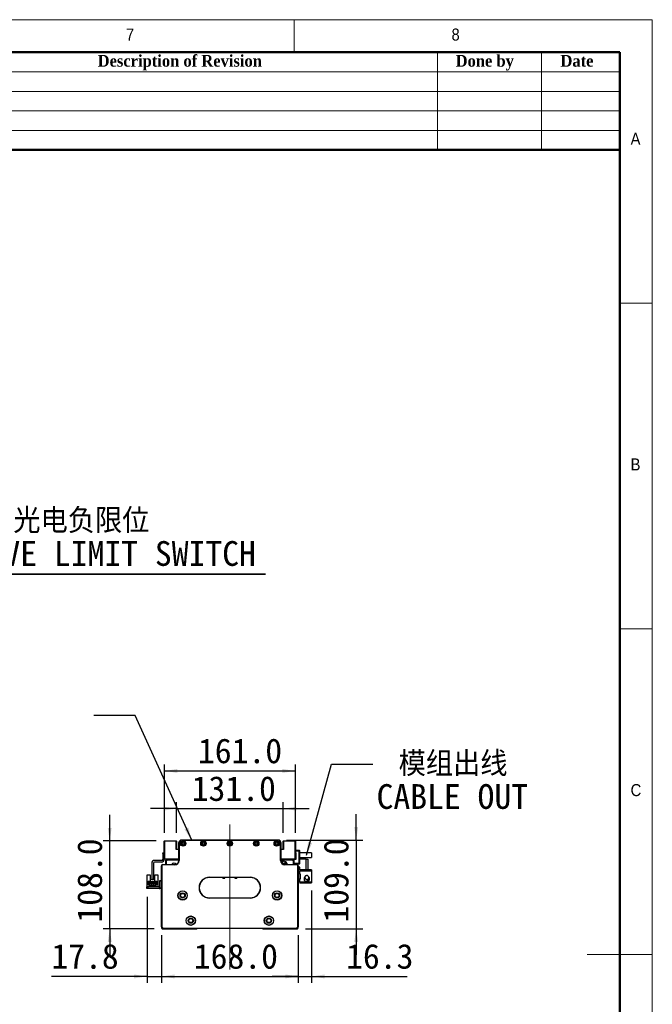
# Model space of a CAD drawing. Header units: millimetres. Extents: x 40 to 3320, y 40 to 2336.
# Tile 8 of 8: x 2543 to 3320, y 1127 to 2336. Entities that reach past the tile are written whole.
import ezdxf

# ---------------------------------------------------------------- set-up
doc = ezdxf.new("R2010")
doc.units = ezdxf.units.MM
doc.header["$LTSCALE"] = 8
doc.linetypes.add('CENTERX2', pattern=[20.32, 12.7, -2.54, 2.54, -2.54])
doc.layers.add('DIMNS', color=7, linetype='Continuous')
doc.styles.add('SLDTEXTSTYLE0', font='Gothic.ttf', dxfattribs={"width": 0.913})
doc.styles.add('SLDTEXTSTYLE1', font='timesbd.ttf', dxfattribs={"width": 0.933})
doc.styles.add('SLDTEXTSTYLE7', font='txt')
doc.styles.add('SLDTEXTSTYLE8', font='txt', dxfattribs={"bigfont": 'bigfont'})
doc.dimstyles.new('SLDDIMSTYLE0', dxfattribs={"dimtxt": 30.4, "dimasz": 16, "dimexe": 0, "dimexo": 0.0625, "dimgap": 7.6, "dimtad": 2, "dimdec": 1, "dimrnd": 1e-09, "dimzin": 4, "dimdsep": 46, "dimtxsty": 'SLDTEXTSTYLE7', "dimsah": 1, "dimcen": 0.09, "dimadec": 0, "dimazin": 1, "dimtfac": 1, "dimtdec": 1, "dimtmove": 0, "dimatfit": 0, "dimfxl": 0, "dimfrac": 2, "dimtolj": 1, "dimtzin": 12, "dimarcsym": 0})
doc.dimstyles.new('SLDDIMSTYLE3', dxfattribs={"dimtxt": 0.18, "dimasz": 16, "dimexe": 0, "dimexo": 0.0625, "dimgap": 0, "dimtad": 0, "dimtih": 1, "dimtoh": 1, "dimdec": 0, "dimrnd": 1e-09, "dimzin": 0, "dimdsep": 46, "dimtxsty": 'Standard', "dimsah": 1, "dimcen": 0.09, "dimadec": 0, "dimazin": 0, "dimtfac": 16, "dimtdec": 0, "dimtofl": 0, "dimtmove": 0, "dimatfit": 3, "dimfxl": 0, "dimfrac": 2, "dimtolj": 1, "dimtzin": 0, "dimarcsym": 0})
doc.dimstyles.new('SLDDIMSTYLE4', dxfattribs={"dimtxt": 30.4, "dimasz": 16, "dimexe": 0, "dimexo": 0.0625, "dimgap": 7.6, "dimtad": 2, "dimdec": 1, "dimrnd": 1e-09, "dimzin": 12, "dimdsep": 46, "dimtxsty": 'SLDTEXTSTYLE7', "dimsah": 1, "dimcen": 0.09, "dimadec": 0, "dimazin": 3, "dimtfac": 1, "dimtdec": 1, "dimtmove": 0, "dimatfit": 0, "dimfxl": 0, "dimfrac": 2, "dimtolj": 1, "dimtzin": 12, "dimarcsym": 0})

# ---------------------------------------------------------------- blocks, each defined once
blk = doc.blocks.new('SW_NOTE_5')
at = {"layer": 'DIMNS', "color": 0}
for p, q in [((0, 0), (451.6, 0)), ((451.6, 0), (0, 0)), ((0, 0), (451.6, 0)), ((451.6, 0), (0, 0)), ((0, 0), (451.6, 0)), ((451.6, 0), (0, 0))]:
    blk.add_line(p, q, dxfattribs=at)
at = {"layer": 'DIMNS', "color": 0, "char_height": 30.4, "attachment_point": 2}
for s, insert, style in [('光电负限位', (225.6, 80.7), 'SLDTEXTSTYLE8'), ('NEGATIVE LIMIT SWITCH', (222.8, 40.5), 'SLDTEXTSTYLE7')]:
    blk.add_mtext(s, dxfattribs=dict(at, insert=insert, style=style))
blk = doc.blocks.new('_D_6')
at = {"layer": 'DIMNS'}
for p, q in [((2717, 1210.2), (2717, 1152.9)), ((2885, 1210.2), (2885, 1152.9)), ((2717, 1160.9), (2885, 1160.9))]:
    blk.add_line(p, q, dxfattribs=at)
for points in [[(2717, 1160.9), (2733, 1158.5), (2733, 1163.3)], [(2885, 1160.9), (2869, 1163.3), (2869, 1158.5)]]:
    blk.add_solid(points, dxfattribs=at)
at = {"layer": 'DIMNS', "insert": (2756.7, 1200.8), "char_height": 30.4, "attachment_point": 1, "style": 'SLDTEXTSTYLE7'}
blk.add_mtext('168.0', dxfattribs=at)
blk = doc.blocks.new('_D_7')
at = {"layer": 'DIMNS'}
for p, q in [((2699.2, 1258.7), (2699.2, 1152.9)), ((2717, 1211.7), (2717, 1152.9)), ((2699.2, 1160.9), (2581.7, 1160.9)), ((2699.2, 1160.9), (2717, 1160.9)), ((2717, 1160.9), (2749, 1160.9))]:
    blk.add_line(p, q, dxfattribs=at)
for points in [[(2699.2, 1160.9), (2683.2, 1163.3), (2683.2, 1158.5)], [(2717, 1160.9), (2733, 1158.5), (2733, 1163.3)]]:
    blk.add_solid(points, dxfattribs=at)
at = {"layer": 'DIMNS', "insert": (2581.7, 1200.8), "char_height": 30.4, "attachment_point": 1, "style": 'SLDTEXTSTYLE7'}
blk.add_mtext('17.8', dxfattribs=at)
blk = doc.blocks.new('_D_8')
at = {"layer": 'DIMNS'}
for p, q in [((2901.3, 1266.5), (2901.3, 1152.9)), ((2885, 1211.7), (2885, 1152.9)), ((2885, 1160.9), (2853, 1160.9)), ((2885, 1160.9), (2901.3, 1160.9)), ((2901.3, 1160.9), (3018.7, 1160.9))]:
    blk.add_line(p, q, dxfattribs=at)
for points in [[(2885, 1160.9), (2869, 1163.3), (2869, 1158.5)], [(2901.3, 1160.9), (2917.3, 1158.5), (2917.3, 1163.3)]]:
    blk.add_solid(points, dxfattribs=at)
at = {"layer": 'DIMNS', "insert": (2943.8, 1200.8), "char_height": 30.4, "attachment_point": 1, "style": 'SLDTEXTSTYLE7'}
blk.add_mtext('16.3', dxfattribs=at)
blk = doc.blocks.new('_D_9')
at = {"layer": 'DIMNS'}
for p, q in [((2956.2, 1328.4), (2956.2, 1360.4)), ((2870.6, 1328.4), (2964.2, 1328.4)), ((2956.2, 1328.4), (2956.2, 1219.4)), ((2894.1, 1219.4), (2964.2, 1219.4)), ((2956.2, 1219.4), (2956.2, 1187.4))]:
    blk.add_line(p, q, dxfattribs=at)
for points in [[(2956.2, 1328.4), (2958.6, 1344.4), (2953.8, 1344.4)], [(2956.2, 1219.4), (2953.8, 1203.4), (2958.6, 1203.4)]]:
    blk.add_solid(points, dxfattribs=at)
at = {"layer": 'DIMNS', "insert": (2916.3, 1227), "char_height": 30.4, "attachment_point": 1, "rotation": 90, "style": 'SLDTEXTSTYLE7'}
blk.add_mtext('109.0', dxfattribs=at)
blk = doc.blocks.new('_D_10')
at = {"layer": 'DIMNS'}
for p, q in [((2735.5, 1367), (2703.5, 1367)), ((2735.5, 1337.3), (2735.5, 1375)), ((2735.5, 1367), (2866.5, 1367)), ((2866.5, 1337.3), (2866.5, 1375)), ((2866.5, 1367), (2898.5, 1367))]:
    blk.add_line(p, q, dxfattribs=at)
for points in [[(2735.5, 1367), (2719.5, 1369.4), (2719.5, 1364.6)], [(2866.5, 1367), (2882.5, 1364.6), (2882.5, 1369.4)]]:
    blk.add_solid(points, dxfattribs=at)
at = {"layer": 'DIMNS', "insert": (2754.1, 1406.9), "char_height": 30.4, "attachment_point": 1, "style": 'SLDTEXTSTYLE7'}
blk.add_mtext('131.0', dxfattribs=at)
blk = doc.blocks.new('_D_11')
at = {"layer": 'DIMNS'}
for p, q in [((2720.5, 1337.3), (2720.5, 1421.3)), ((2881.5, 1337.3), (2881.5, 1421.3)), ((2720.5, 1413.3), (2881.5, 1413.3))]:
    blk.add_line(p, q, dxfattribs=at)
for points in [[(2720.5, 1413.3), (2736.5, 1410.9), (2736.5, 1415.7)], [(2881.5, 1413.3), (2865.5, 1415.7), (2865.5, 1410.9)]]:
    blk.add_solid(points, dxfattribs=at)
at = {"layer": 'DIMNS', "insert": (2761.8, 1453.2), "char_height": 30.4, "attachment_point": 1, "style": 'SLDTEXTSTYLE7'}
blk.add_mtext('161.0', dxfattribs=at)
blk = doc.blocks.new('_D_12')
at = {"layer": 'DIMNS'}
for p, q in [((2653.4, 1327.4), (2653.4, 1359.4)), ((2710.6, 1327.4), (2645.4, 1327.4)), ((2653.4, 1219.4), (2653.4, 1327.4)), ((2707.8, 1219.4), (2645.4, 1219.4)), ((2653.4, 1219.4), (2653.4, 1187.4))]:
    blk.add_line(p, q, dxfattribs=at)
for points in [[(2653.4, 1327.4), (2655.8, 1343.4), (2651, 1343.4)], [(2653.4, 1219.4), (2651, 1203.4), (2655.8, 1203.4)]]:
    blk.add_solid(points, dxfattribs=at)
at = {"layer": 'DIMNS', "insert": (2613.5, 1227), "char_height": 30.4, "attachment_point": 1, "rotation": 90, "style": 'SLDTEXTSTYLE7'}
blk.add_mtext('108.0', dxfattribs=at)
blk = doc.blocks.new('SW_NOTE_6')
at = {"layer": 'DIMNS', "color": 0, "char_height": 30.4, "attachment_point": 1}
for s, insert, style in [(' 模组出线', (4.5, 15.5), 'SLDTEXTSTYLE8'), ('CABLE OUT', (4.5, -24.7), 'SLDTEXTSTYLE7')]:
    blk.add_mtext(s, dxfattribs=dict(at, insert=insert, style=style))
blk = doc.blocks.new('SW_NOTE_7')
at = {"layer": 'DIMNS', "color": 0, "char_height": 25.4, "attachment_point": 1, "style": 'SLDTEXTSTYLE0'}
for s, insert in [('The distance between the load plate and the ', (-848.6, 45.8)), ('steel belt protection belt shall be greater than 2mm', (-848.6, 12.4))]:
    blk.add_mtext(s, dxfattribs=dict(at, insert=insert))

msp = doc.modelspace()

# ---------------------------------------------------------------- linework, layer by layer
at = {"color": 7, "linetype": 'Continuous', "lineweight": 18}
for p, q in [((3320, 2336), (40, 2336)), ((2880, 2296), (2880, 2336)), ((3320, 40), (3320, 2336)), ((80, 2296), (3280, 2296)), ((3056, 2296), (3056, 2176)), ((3184, 2296), (3184, 2176)), ((3280, 2296), (3280, 2176)), ((3280, 2296), (3280, 80)), ((2320, 2272), (3280, 2272)), ((2320, 2248), (3280, 2248)), ((2320, 2224), (3280, 2224)), ((2320, 2200), (3280, 2200)), ((3320, 1988), (3280, 1988)), ((3280, 1588), (3320, 1588)), ((3320, 1188), (3240, 1188))]:
    msp.add_line(p, q, dxfattribs=at)
at = {"color": 7, "linetype": 'Continuous', "lineweight": 50}
for p, q in [((3280, 2296), (80, 2296)), ((3280, 2296), (3280, 80)), ((3280, 2176), (2320, 2176))]:
    msp.add_line(p, q, dxfattribs=at)
at = {"color": 7, "linetype": 'Continuous', "lineweight": 25}
for p, q in [((2720.77, 1327.41), (2720.47, 1327.11)), ((2720.77, 1327.11), (2720.47, 1327.11)), ((2720.47, 1305.21), (2720.47, 1327.11)), ((2720.77, 1327.11), (2720.77, 1327.41)), ((2720.77, 1327.41), (2735.17, 1327.41)), ((2720.77, 1327.11), (2720.77, 1305.21)), ((2735.17, 1327.11), (2720.77, 1327.11)), ((2735.17, 1327.11), (2735.17, 1327.41)), ((2735.47, 1327.11), (2735.17, 1327.41)), ((2735.17, 1316.91), (2735.17, 1327.11)), ((2735.17, 1327.11), (2735.47, 1327.11)), ((2735.47, 1327.11), (2735.47, 1316.91)), ((2738.47, 1303.41), (2738.47, 1325.41)), ((2738.47, 1325.41), (2738.77, 1325.41)), ((2738.77, 1325.41), (2738.77, 1303.41)), ((2738.97, 1327.07), (2738.97, 1327.11)), ((2738.97, 1327.11), (2739, 1327.11)), ((2741.47, 1328.41), (2860.47, 1328.41)), ((2741.47, 1328.41), (2741.47, 1328.11)), ((2860.47, 1328.11), (2741.47, 1328.11)), ((2860.47, 1328.41), (2860.47, 1328.11)), ((2862.94, 1327.11), (2862.97, 1327.11)), ((2862.97, 1327.11), (2862.97, 1327.07)), ((2863.17, 1303.41), (2863.17, 1325.41)), ((2863.47, 1325.41), (2863.17, 1325.41)), ((2863.47, 1325.41), (2863.47, 1303.41)), ((2866.47, 1327.11), (2866.77, 1327.41)), ((2866.47, 1327.11), (2866.77, 1327.11)), ((2866.47, 1316.91), (2866.47, 1327.11)), ((2866.77, 1327.41), (2866.77, 1327.11)), ((2866.77, 1327.41), (2881.17, 1327.41)), ((2881.17, 1327.11), (2866.77, 1327.11)), ((2866.77, 1327.11), (2866.77, 1316.91)), ((2881.17, 1327.41), (2881.17, 1327.11)), ((2881.17, 1327.41), (2881.47, 1327.11)), ((2881.47, 1327.11), (2881.17, 1327.11)), ((2881.17, 1305.21), (2881.17, 1327.11)), ((2881.47, 1327.11), (2881.47, 1305.21)), ((2718.47, 1312.91), (2720.47, 1312.91)), ((2718.47, 1311.91), (2718.47, 1312.91)), ((2720.47, 1311.91), (2718.47, 1311.91)), ((2718.47, 1311.91), (2718.47, 1304.91)), ((2738.47, 1316.91), (2735.17, 1316.91)), ((2866.77, 1316.91), (2863.47, 1316.91)), ((2881.47, 1315.91), (2886.17, 1315.91)), ((2886.17, 1314.91), (2881.47, 1314.91)), ((2881.47, 1312.91), (2881.97, 1312.91)), ((2881.47, 1306.91), (2881.97, 1306.91)), ((2881.97, 1312.91), (2881.97, 1304.41)), ((2886.17, 1314.91), (2886.17, 1315.91)), ((2886.17, 1315.91), (2886.47, 1315.61)), ((2886.17, 1299.91), (2886.17, 1314.91)), ((2886.47, 1314.78), (2886.17, 1314.91)), ((2886.47, 1315.61), (2886.47, 1314.78)), ((2886.47, 1314.78), (2886.47, 1300.03)), ((2901.47, 1312.91), (2886.47, 1312.91)), ((2886.47, 1306.91), (2901.47, 1306.91)), ((2901.47, 1312.91), (2901.47, 1306.91)), ((2704.97, 1299.91), (2704.97, 1280.41)), ((2706.97, 1299.91), (2706.97, 1280.41)), ((2716.97, 1303.41), (2708.47, 1303.41)), ((2716.97, 1301.41), (2708.47, 1301.41)), ((2717.27, 1296.91), (2716.97, 1296.91)), ((2716.97, 1221.91), (2716.97, 1296.91)), ((2717.27, 1296.91), (2717.27, 1222.03)), ((2718.47, 1298.11), (2718.47, 1298.41)), ((2718.47, 1298.41), (2733.47, 1298.41)), ((2733.47, 1298.11), (2718.47, 1298.11)), ((2720.47, 1305.21), (2720.77, 1304.91)), ((2720.77, 1305.21), (2720.47, 1305.21)), ((2720.47, 1305.21), (2720.47, 1304.91)), ((2720.77, 1305.21), (2720.77, 1304.91)), ((2720.77, 1305.21), (2738.47, 1305.21)), ((2738.47, 1304.91), (2720.77, 1304.91)), ((2722.47, 1303.91), (2723.47, 1304.91)), ((2722.47, 1298.91), (2722.47, 1303.91)), ((2722.47, 1298.91), (2722.47, 1298.41)), ((2722.87, 1298.51), (2722.47, 1298.91)), ((2722.87, 1298.41), (2722.87, 1298.51)), ((2723.07, 1303.16), (2724.02, 1304.11)), ((2723.07, 1298.41), (2723.07, 1303.16)), ((2723.17, 1303.07), (2724.11, 1304.01)), ((2723.17, 1298.41), (2723.17, 1303.07)), ((2724.02, 1304.11), (2738.47, 1304.11)), ((2724.11, 1304.01), (2738.47, 1304.01)), ((2733.47, 1298.11), (2733.47, 1298.41)), ((2736.39, 1304.91), (2736.69, 1304.61)), ((2737.18, 1304.41), (2738.47, 1304.41)), ((2738.77, 1303.41), (2738.47, 1303.41)), ((2863.47, 1303.41), (2863.17, 1303.41)), ((2863.47, 1305.21), (2881.17, 1305.21)), ((2881.17, 1304.91), (2863.47, 1304.91)), ((2863.47, 1304.41), (2864.75, 1304.41)), ((2863.47, 1304.11), (2877.92, 1304.11)), ((2863.47, 1304.01), (2877.83, 1304.01)), ((2865.25, 1304.61), (2865.54, 1304.91)), ((2868.71, 1299.41), (2865.48, 1299.41)), ((2869.75, 1301.74), (2866.94, 1302.68)), ((2868.47, 1298.41), (2883.47, 1298.41)), ((2868.47, 1298.41), (2868.47, 1298.11)), ((2883.47, 1298.11), (2868.47, 1298.11)), ((2877.83, 1304.01), (2878.77, 1303.07)), ((2877.92, 1304.11), (2878.87, 1303.16)), ((2878.47, 1304.91), (2879.47, 1303.91)), ((2878.77, 1303.07), (2878.77, 1298.41)), ((2878.87, 1303.16), (2878.87, 1298.41)), ((2879.97, 1304.41), (2879.47, 1303.91)), ((2879.47, 1303.91), (2879.47, 1298.41)), ((2879.47, 1299.91), (2886.17, 1299.91)), ((2886.17, 1298.91), (2879.47, 1298.91)), ((2881.97, 1304.41), (2879.97, 1304.41)), ((2881.47, 1305.21), (2881.17, 1305.21)), ((2881.17, 1305.21), (2881.17, 1304.91)), ((2881.47, 1305.21), (2881.17, 1304.91)), ((2881.97, 1304.91), (2881.17, 1304.91)), ((2883.47, 1298.41), (2883.47, 1298.11)), ((2884.67, 1222.03), (2884.67, 1296.91)), ((2884.97, 1296.91), (2884.67, 1296.91)), ((2884.97, 1296.91), (2884.97, 1221.91)), ((2886.87, 1294.91), (2884.97, 1294.91)), ((2886.47, 1300.03), (2886.17, 1299.91)), ((2886.17, 1298.91), (2886.17, 1299.91)), ((2886.47, 1299.21), (2886.17, 1298.91)), ((2894.87, 1304.91), (2886.47, 1304.91)), ((2886.47, 1300.03), (2886.47, 1299.21)), ((2886.87, 1291.91), (2886.87, 1294.91)), ((2894.87, 1291.91), (2894.87, 1304.91)), ((2894.87, 1304.91), (2896.87, 1304.91)), ((2896.87, 1304.91), (2896.87, 1291.91)), ((2699.27, 1285.81), (2702.97, 1285.81)), ((2699.27, 1276.91), (2699.27, 1285.81)), ((2702.97, 1285.81), (2702.97, 1277.41)), ((2708.97, 1277.41), (2708.97, 1285.81)), ((2708.97, 1285.81), (2712.67, 1285.81)), ((2712.67, 1285.81), (2712.67, 1276.91)), ((2775.97, 1282.71), (2775.97, 1282.41)), ((2775.97, 1282.71), (2825.97, 1282.71)), ((2825.97, 1282.41), (2775.97, 1282.41)), ((2825.97, 1282.71), (2825.97, 1282.41)), ((2886.87, 1291.91), (2886.87, 1290.71)), ((2894.87, 1291.91), (2886.87, 1291.91)), ((2886.87, 1286.71), (2886.87, 1290.71)), ((2886.87, 1290.71), (2901.27, 1290.71)), ((2886.87, 1286.71), (2886.87, 1286.21)), ((2887.87, 1286.71), (2886.87, 1286.71)), ((2886.87, 1286.21), (2886.87, 1281.21)), ((2887.87, 1286.21), (2886.87, 1286.21)), ((2887.87, 1280.71), (2887.87, 1286.71)), ((2892.55, 1282.14), (2892.42, 1281.83)), ((2892.43, 1282.29), (2892.46, 1282.3)), ((2892.46, 1282.3), (2892.85, 1282.87)), ((2892.62, 1282.22), (2892.46, 1282.3)), ((2892.58, 1282.13), (2892.46, 1282.19)), ((2892.87, 1291.91), (2892.87, 1291.71)), ((2901.27, 1291.71), (2892.87, 1291.71)), ((2896.87, 1291.91), (2894.87, 1291.91)), ((2901.27, 1291.71), (2901.27, 1290.71)), ((2901.27, 1290.71), (2901.27, 1276.71)), ((2699.17, 1268.91), (2699.17, 1270.91)), ((2699.17, 1270.91), (2700.17, 1270.91)), ((2699.27, 1270.91), (2699.27, 1276.91)), ((2700.07, 1276.91), (2699.27, 1276.91)), ((2700.07, 1276.91), (2700.57, 1277.41)), ((2700.17, 1270.91), (2700.17, 1268.91)), ((2713.97, 1270.91), (2700.17, 1270.91)), ((2703.17, 1277.41), (2700.57, 1277.41)), ((2700.97, 1276.86), (2703.17, 1276.86)), ((2700.97, 1273.41), (2700.97, 1276.86)), ((2701.77, 1273.41), (2700.97, 1273.41)), ((2701.77, 1275.06), (2710.17, 1275.06)), ((2701.77, 1273.41), (2701.77, 1275.06)), ((2701.77, 1272.36), (2701.77, 1273.41)), ((2702.97, 1272.36), (2701.77, 1272.36)), ((2702.72, 1274.01), (2702.72, 1273.51)), ((2703.22, 1274.01), (2702.72, 1274.01)), ((2702.72, 1273.51), (2703.22, 1273.51)), ((2702.97, 1271.56), (2702.97, 1272.36)), ((2708.97, 1272.36), (2702.97, 1272.36)), ((2708.97, 1271.56), (2702.97, 1271.56)), ((2703.17, 1276.86), (2703.17, 1277.41)), ((2703.17, 1277.41), (2708.77, 1277.41)), ((2703.52, 1276.86), (2703.17, 1276.86)), ((2703.22, 1273.51), (2703.22, 1274.01)), ((2703.52, 1275.76), (2703.52, 1276.86)), ((2708.42, 1275.76), (2703.52, 1275.76)), ((2705.22, 1274.01), (2704.72, 1274.01)), ((2704.72, 1274.01), (2704.72, 1273.51)), ((2704.72, 1273.51), (2705.22, 1273.51)), ((2704.97, 1280.41), (2706.97, 1280.41)), ((2704.97, 1279.41), (2704.97, 1280.41)), ((2706.97, 1279.41), (2704.97, 1279.41)), ((2705.17, 1275.76), (2705.17, 1276.36)), ((2705.17, 1276.36), (2706.77, 1276.36)), ((2705.22, 1273.51), (2705.22, 1274.01)), ((2707.22, 1274.01), (2706.72, 1274.01)), ((2706.72, 1274.01), (2706.72, 1273.51)), ((2706.72, 1273.51), (2707.22, 1273.51)), ((2706.77, 1275.76), (2706.77, 1276.36)), ((2706.97, 1280.41), (2706.97, 1279.41)), ((2707.22, 1273.51), (2707.22, 1274.01)), ((2708.42, 1276.86), (2708.42, 1275.76)), ((2708.77, 1276.86), (2708.42, 1276.86)), ((2708.72, 1274.01), (2708.72, 1273.51)), ((2709.22, 1274.01), (2708.72, 1274.01)), ((2708.72, 1273.51), (2709.22, 1273.51)), ((2708.77, 1277.41), (2708.77, 1276.86)), ((2711.37, 1277.41), (2708.77, 1277.41)), ((2708.77, 1276.86), (2710.97, 1276.86)), ((2708.97, 1272.36), (2708.97, 1271.56)), ((2710.17, 1272.36), (2708.97, 1272.36)), ((2709.22, 1273.51), (2709.22, 1274.01)), ((2710.17, 1275.06), (2710.17, 1273.41)), ((2710.17, 1273.41), (2710.17, 1272.36)), ((2710.97, 1273.41), (2710.17, 1273.41)), ((2710.97, 1276.86), (2710.97, 1273.41)), ((2711.37, 1277.41), (2711.87, 1276.91)), ((2712.67, 1276.91), (2711.87, 1276.91)), ((2712.67, 1276.91), (2712.67, 1270.91)), ((2713.97, 1270.91), (2713.97, 1268.91)), ((2714.97, 1277.91), (2714.97, 1278.91)), ((2714.97, 1278.91), (2716.97, 1278.91)), ((2716.97, 1277.91), (2714.97, 1277.91)), ((2714.97, 1269.91), (2714.97, 1277.91)), ((2714.97, 1268.91), (2714.97, 1269.91)), ((2714.97, 1269.91), (2716.97, 1269.91)), ((2794.72, 1281.11), (2792.22, 1281.11)), ((2809.72, 1281.11), (2807.22, 1281.11)), ((2886.87, 1280.71), (2886.87, 1281.21)), ((2886.87, 1281.21), (2887.87, 1281.21)), ((2886.87, 1276.71), (2886.87, 1280.71)), ((2886.87, 1280.71), (2887.87, 1280.71)), ((2886.87, 1276.71), (2886.87, 1275.51)), ((2901.27, 1276.71), (2886.87, 1276.71)), ((2892.87, 1275.51), (2886.87, 1275.51)), ((2892.32, 1281.51), (2892.22, 1280.71)), ((2892.46, 1279.12), (2892.43, 1279.13)), ((2892.87, 1275.71), (2901.27, 1275.71)), ((2892.87, 1275.71), (2892.87, 1275.51)), ((2901.27, 1276.71), (2901.27, 1275.71)), ((2700.17, 1268.91), (2699.17, 1268.91)), ((2713.97, 1268.91), (2700.17, 1268.91)), ((2716.97, 1268.91), (2714.97, 1268.91)), ((2775.97, 1257.41), (2775.97, 1257.11)), ((2775.97, 1257.41), (2825.97, 1257.41)), ((2825.97, 1257.11), (2775.97, 1257.11)), ((2825.97, 1257.41), (2825.97, 1257.11)), ((2717.27, 1222.03), (2716.97, 1221.91)), ((2718.97, 1219.91), (2716.97, 1221.91)), ((2716.97, 1221.91), (2716.97, 1220.41)), ((2717.27, 1222.03), (2719.09, 1220.21)), ((2882.84, 1220.21), (2884.67, 1222.03)), ((2884.97, 1221.91), (2882.97, 1219.91)), ((2884.67, 1222.03), (2884.97, 1221.91)), ((2884.97, 1220.41), (2884.97, 1221.91)), ((2716.97, 1220.41), (2717.97, 1219.41)), ((2717.97, 1219.41), (2760.47, 1219.41)), ((2719.09, 1220.21), (2718.97, 1219.91)), ((2882.97, 1219.91), (2718.97, 1219.91)), ((2719.09, 1220.21), (2882.84, 1220.21)), ((2760.47, 1219.41), (2760.97, 1219.91)), ((2840.97, 1219.91), (2841.47, 1219.41)), ((2841.47, 1219.41), (2883.97, 1219.41)), ((2882.84, 1220.21), (2882.97, 1219.91)), ((2883.97, 1219.41), (2884.97, 1220.41))]:
    msp.add_line(p, q, dxfattribs=at)
at = {"color": 7, "linetype": 'Continuous', "lineweight": 25, "flags": 128}
for points in [[(2865.48, 1299.41), (2865.56, 1300.54), (2865.79, 1301.53), (2866.13, 1302.26), (2866.55, 1302.66), (2866.94, 1302.68)], [(2868.71, 1299.41), (2868.78, 1300.31), (2868.98, 1301.07), (2869.27, 1301.58), (2869.63, 1301.76), (2869.98, 1301.58), (2870.28, 1301.07), (2870.47, 1300.31), (2870.54, 1299.41)], [(2868.8, 1298.41), (2868.78, 1298.51), (2868.71, 1299.41)], [(2869.3, 1299.41), (2869.33, 1299.73), (2869.4, 1299.99), (2869.5, 1300.17), (2869.63, 1300.24), (2869.75, 1300.17), (2869.83, 1300.05)], [(2869.83, 1298.77), (2869.75, 1298.64), (2869.63, 1298.58), (2869.5, 1298.64), (2869.4, 1298.82), (2869.33, 1299.09), (2869.3, 1299.41)], [(2870.54, 1299.41), (2870.47, 1298.51), (2870.46, 1298.41)], [(2713.97, 1268.91), (2714.55, 1268.97), (2714.97, 1269.08)]]:
    msp.add_lwpolyline(points, dxfattribs=at)
at = {"color": 7, "linetype": 'Continuous', "lineweight": 25}
for centre, radius in [((2743.47, 1324.16), 3.25), ((2743.47, 1324.16), 3), ((2743.47, 1324.16), 1.6), ((2743.47, 1324.16), 1.25), ((2768.47, 1324.16), 3.25), ((2768.47, 1324.16), 3), ((2768.47, 1324.16), 1.6), ((2768.47, 1324.16), 1.25), ((2800.97, 1324.16), 3.25), ((2800.97, 1324.16), 3), ((2800.97, 1324.16), 1.6), ((2800.97, 1324.16), 1.25), ((2833.47, 1324.16), 3.25), ((2833.47, 1324.16), 3), ((2833.47, 1324.16), 1.6), ((2833.47, 1324.16), 1.25), ((2858.47, 1324.16), 3.25), ((2858.47, 1324.16), 3), ((2858.47, 1324.16), 1.6), ((2858.47, 1324.16), 1.25), ((2742.97, 1260.41), 5.75), ((2742.97, 1260.41), 5.5), ((2742.97, 1260.41), 3.2), ((2742.97, 1260.41), 2.5), ((2742.97, 1260.41), 2.45), ((2858.97, 1260.41), 5.75), ((2858.97, 1260.41), 5.5), ((2858.97, 1260.41), 3.2), ((2858.97, 1260.41), 2.5), ((2858.97, 1260.41), 2.45), ((2752.97, 1229.41), 5.75), ((2752.97, 1229.41), 5.5), ((2848.97, 1229.41), 5.75), ((2848.97, 1229.41), 5.5), ((2752.97, 1229.41), 3.2), ((2752.97, 1229.41), 2.5), ((2752.97, 1229.41), 2.45), ((2848.97, 1229.41), 3.2), ((2848.97, 1229.41), 2.5), ((2848.97, 1229.41), 2.45)]:
    msp.add_circle(centre, radius, dxfattribs=at)
for centre, radius, start, end in [((2741.47, 1325.41), 3, 90, 180), ((2741.47, 1325.41), 2.7, 90, 180), ((2860.47, 1325.41), 3, 0, 90), ((2860.47, 1325.41), 2.7, 0, 90), ((2708.47, 1299.91), 3.5, 90, 180), ((2708.47, 1299.91), 1.5, 90, 180), ((2716.97, 1304.91), 3.5, 270, 0), ((2716.97, 1304.91), 1.5, 270, 0), ((2718.47, 1296.91), 1.5, 90, 180), ((2718.47, 1296.91), 1.2, 90, 180), ((2732.47, 1296.91), 3.25, 33.63206, 152.51367), ((2733.47, 1303.41), 5.3, 270, 0), ((2733.47, 1303.41), 5, 270, 0), ((2737.18, 1305.11), 0.7, 225, 270), ((2868.47, 1303.41), 5.3, 180, 270), ((2868.47, 1303.41), 5, 180, 270), ((2866.93, 1300.44), 2.61, 134.19893, 176.19158), ((2864.75, 1305.11), 0.7, 270, 315), ((2868.48, 1299.41), 1.5, 0, 25.13624), ((2868.48, 1299.41), 1.5, 334.86376, 0), ((2869.47, 1296.91), 3.25, 27.48633, 71.16109), ((2883.47, 1296.91), 1.5, 0, 90), ((2883.47, 1296.91), 1.2, 0, 90), ((2775.97, 1269.91), 12.8, 90, 270), ((2775.97, 1269.91), 12.5, 90, 270), ((2793.47, 1281.11), 1.25, 359.99991, 180.00009), ((2808.47, 1281.11), 1.25, 359.99991, 180.00009), ((2825.97, 1269.91), 12.8, 270, 90), ((2825.97, 1269.91), 12.5, 270, 90), ((2895.47, 1280.71), 3.4, 207.88541, 44.31348), ((2895.47, 1280.71), 3.45, 0, 47.89891), ((2713.97, 1271.91), 1, 270, 0), ((2895.47, 1280.71), 3.45, 237.57421, 0), ((2895.47, 1280.71), 2.5, 274.06825, 11.05475), ((2895.47, 1280.71), 2.6, 277.27427, 10.90897)]:
    msp.add_arc(centre, radius, start, end, dxfattribs=at)
for points, knots in [([(2863.75, 1302.91), (2863.72, 1302.91), (2863.67, 1302.91), (2863.59, 1302.91), (2863.51, 1302.91), (2863.42, 1302.91), (2863.33, 1302.91), (2863.23, 1302.91), (2863.15, 1302.91), (2863.1, 1302.91), (2863.09, 1302.91)], [0, 0, 0, 0, 0.1369931, 0.2737411, 0.4102625, 0.5465822, 0.6827322, 0.8187527, 0.9546934, 1, 1, 1, 1]), ([(2865.31, 1302.44), (2865.12, 1302.41), (2864.61, 1302.33), (2863.91, 1302.52), (2863.58, 1302.72), (2863.46, 1302.8)], [0, 0, 0, 0, 0.2952584, 0.7405491, 1, 1, 1, 1]), ([(2866.84, 1302.67), (2866.76, 1302.69), (2866.38, 1302.78), (2865.75, 1302.66), (2865.29, 1302.4), (2865.09, 1302.29)], [0, 0, 0, 0, 0.1321391, 0.6338134, 1, 1, 1, 1]), ([(2893.29, 1283.63), (2893.11, 1283.28), (2892.78, 1282.62), (2892.32, 1281.56), (2892.1, 1280.74), (2892.04, 1280.07), (2892.15, 1279.51), (2892.37, 1278.9), (2892.82, 1278.31), (2893.51, 1277.87), (2894.23, 1277.63), (2895, 1277.63), (2895.7, 1277.86), (2895.88, 1277.99), (2895.84, 1278.02), (2895.82, 1278.03)], [0, 0, 0, 0, 0.1800974, 0.3300049, 0.4496463, 0.5397486, 0.5746231, 0.6053229, 0.6784015, 0.7214072, 0.7619833, 0.8291619, 0.8886689, 0.9605991, 1, 1, 1, 1]), ([(2896.86, 1284.47), (2897.11, 1284.24), (2897.6, 1283.78), (2898.01, 1282.86), (2898.05, 1281.95), (2897.77, 1281.15), (2897.26, 1280.53), (2896.57, 1280.12), (2895.76, 1279.96), (2894.92, 1280.06), (2894.14, 1280.44), (2893.52, 1281.04), (2893.13, 1281.8), (2893.04, 1282.64), (2893.15, 1283.4), (2893.49, 1284), (2894.02, 1284.42), (2894.76, 1284.66), (2895.5, 1284.74), (2896.05, 1284.77), (2896.3, 1284.75), (2896.39, 1284.76), (2896.41, 1284.75), (2896.49, 1284.71), (2896.64, 1284.62), (2896.77, 1284.53), (2896.86, 1284.47)], [0, 0, 0, 0, 0.064817, 0.129779, 0.189732, 0.2426183, 0.294413, 0.3462428, 0.3987239, 0.4521993, 0.5066011, 0.5614519, 0.6160514, 0.669772, 0.7270681, 0.7653772, 0.803691, 0.8589088, 0.9142288, 0.9495542, 0.9640009, 0.9648507, 0.9657587, 0.9687099, 0.9805276, 1, 1, 1, 1]), ([(2897.69, 1279.57), (2897.79, 1279.81), (2897.99, 1280.28), (2898.03, 1280.79), (2897.95, 1281.1), (2897.92, 1281.19)], [0, 0, 0, 0, 0.4359621, 0.8267377, 1, 1, 1, 1])]:
    msp.add_open_spline(points, degree=3, knots=knots, dxfattribs=at)
msp.add_open_spline([(2869.86, 1299.41), (2869.74, 1299.41), (2869.55, 1299.41), (2869.3, 1299.41)], degree=3, dxfattribs=at)
at = {"color": 8, "linetype": 'Continuous', "lineweight": 25}
msp.add_open_spline([(2869.86, 1299.41), (2869.91, 1299.41), (2869.98, 1299.41), (2869.96, 1299.41), (2869.96, 1299.41)], degree=3, knots=[0, 0, 0, 0, 0.7297252, 1, 1, 1, 1], dxfattribs=at)
at = {"layer": 'DIMNS', "linetype": 'CENTERX2', "lineweight": 18}
for p, q in [((2800.97, 1347.71), (2800.97, 1171.11)), ((2800.97, 1169.61), (2800.97, 1279.21))]:
    msp.add_line(p, q, dxfattribs=at)

# ---------------------------------------------------------------- block references
at = {"layer": 'DIMNS'}
for name, p in [('SW_NOTE_5', (2392.99, 1655.07)), ('SW_NOTE_7', (2633.96, 1481.53)), ('SW_NOTE_6', (2976.73, 1421.78))]:
    msp.add_blockref(name, p, dxfattribs=at)

# ---------------------------------------------------------------- texts
at = {"color": 7, "linetype": 'Continuous', "lineweight": 0}
for s, insert, char_height, attachment_point, style in [('7', (2673.33, 2325.17), 14.82, 1, 'SLDTEXTSTYLE0'), ('8', (3073.33, 2325.17), 14.82, 1, 'SLDTEXTSTYLE0'), ('Description of Revision', (2739.45, 2292.69), 14.4, 2, 'SLDTEXTSTYLE1'), ('Done by', (3114.15, 2292.69), 14.4, 2, 'SLDTEXTSTYLE1'), ('Date', (3227.42, 2292.69), 14.4, 2, 'SLDTEXTSTYLE1'), ('A', (3293.33, 2197.17), 14.82, 1, 'SLDTEXTSTYLE0'), ('B', (3293.33, 1797.17), 14.82, 1, 'SLDTEXTSTYLE0'), ('C', (3293.33, 1397.17), 14.82, 1, 'SLDTEXTSTYLE0')]:
    msp.add_mtext(s, dxfattribs=dict(at, insert=insert, char_height=char_height, attachment_point=attachment_point, style=style))

# ---------------------------------------------------------------- dimensions: what is measured, and where the dimension line sits
at = {"layer": 'DIMNS'}
for base, p1, p2, dimstyle, picture, middle in [((2881.47, 1413.32), (2720.47, 1327.11), (2881.47, 1327.11), 'SLDDIMSTYLE0', '_D_11', (2810.25, 1413.32)), ((2866.47, 1367.01), (2735.47, 1327.11), (2866.47, 1327.11), 'SLDDIMSTYLE0', '_D_10', (2802.49, 1367.01)), ((2901.27, 1160.94), (2884.97, 1221.91), (2901.27, 1276.71), 'SLDDIMSTYLE4', '_D_8', (2981.27, 1160.94)), ((2716.97, 1160.94), (2699.17, 1268.91), (2716.97, 1221.91), 'SLDDIMSTYLE4', '_D_7', (2619.17, 1160.94)), ((2884.97, 1160.94), (2716.97, 1220.41), (2884.97, 1220.41), 'SLDDIMSTYLE0', '_D_6', (2805.15, 1160.94))]:
    dim = msp.add_linear_dim(base=base, p1=p1, p2=p2, dimstyle=dimstyle, dxfattribs=at)
    dim.commit()
    dim.dimension.update_dxf_attribs({"geometry": picture, "text_midpoint": middle, "dimtype": 160})
for base, p1, p2, picture, middle in [((2653.39, 1327.41), (2717.97, 1219.41), (2720.77, 1327.41), '_D_12', (2653.39, 1275.45)), ((2956.18, 1219.41), (2860.47, 1328.41), (2883.97, 1219.41), '_D_9', (2956.18, 1275.45))]:
    dim = msp.add_linear_dim(base=base, p1=p1, p2=p2, angle=90, dimstyle='SLDDIMSTYLE0', dxfattribs=at)
    dim.commit()
    dim.dimension.update_dxf_attribs({"geometry": picture, "text_midpoint": middle, "dimtype": 160})

# ---------------------------------------------------------------- leaders
for points in [[(2754.22, 1328.11), (2684.76, 1481.53), (2633.96, 1481.53)], [(2895.3, 1310), (2925.93, 1421.78), (2976.73, 1421.78)]]:
    msp.add_leader(points, dimstyle='SLDDIMSTYLE3', dxfattribs=at)

doc.saveas('drawing.dxf')
